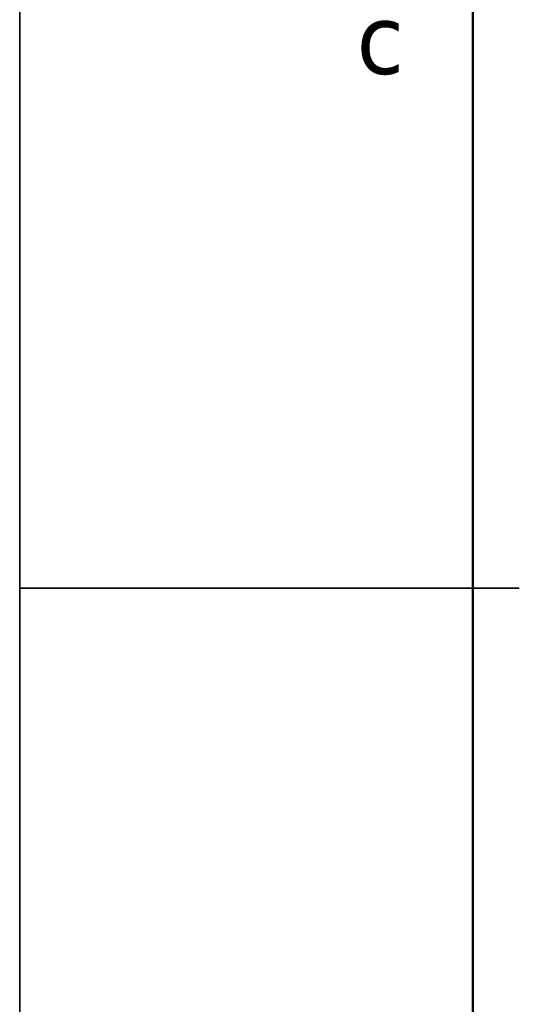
# Model space of a CAD drawing. Header units: millimetres. Extents: x 0 to 420, y 0 to 296.
# Tile 6 of 16: x 0 to 22, y 130 to 172. Entities that reach past the tile are written whole.
import ezdxf

# ---------------------------------------------------------------- set-up
doc = ezdxf.new("R2010")
doc.units = ezdxf.units.MM
doc.layers.get('0').update_dxf_attribs({"lineweight": 25})
doc.layers.add('Sketch Geometry(ISO)', color=7, linetype='Continuous', lineweight=50)
doc.layers.add('Symbols(ISO)', color=7, linetype='Continuous', lineweight=25)
doc.styles.add('LG.Philips.Title', font='verdana.ttf', dxfattribs={"width": 0.9})

# ---------------------------------------------------------------- blocks, each defined once
blk = doc.blocks.new('Borders A3')
at = {"layer": 'Sketch Geometry(ISO)', "color": 7, "linetype": 'Continuous', "lineweight": 35}
for p, q in [((0.5, 296.5), (0.5, 0.5)), ((0.5, 148), (20, 148)), ((18, 148), (22, 148))]:
    blk.add_line(p, q, dxfattribs=at)
at = {"layer": 'Sketch Geometry(ISO)', "color": 1, "linetype": 'Continuous', "lineweight": 50, "true_color": 0xff0000}
blk.add_line((20, 287), (20, 10), dxfattribs=at)
at = {"layer": 'Symbols(ISO)', "color": 3, "true_color": 0x00ff00, "insert": (15, 170.051), "char_height": 3, "attachment_point": 7, "style": 'LG.Philips.Title'}
blk.add_mtext('\\fVerdana|b0|i0;\\H3.0000;c', dxfattribs=at)

msp = doc.modelspace()

# ---------------------------------------------------------------- block references
msp.add_blockref('Borders A3', (0, 0))

doc.saveas('drawing.dxf')
